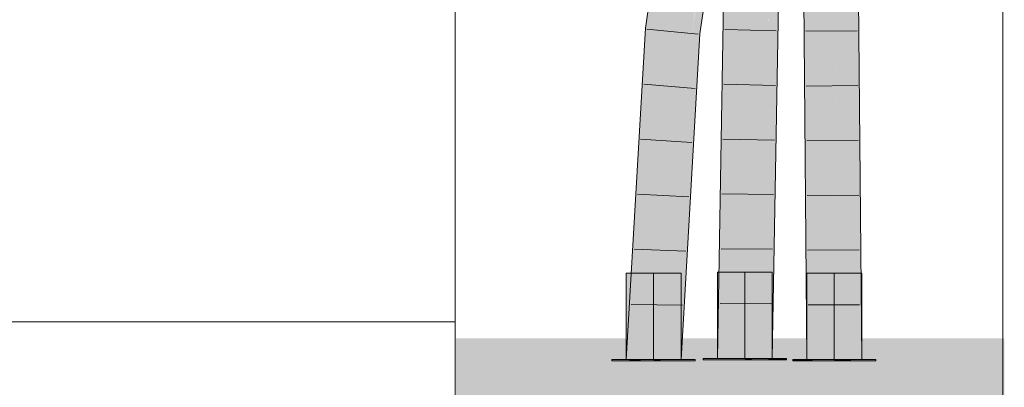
# Model space of a CAD drawing. Extents: x -620 to 3480, y 62 to 1102.
# Tile 189 of 256: x 164.23 to 168.73, y 799.93 to 801.61. Entities that reach past the tile are written whole.
import ezdxf
from ezdxf.lldxf.tags import DXFTag

# ---------------------------------------------------------------- set-up
doc = ezdxf.new("R2010")
doc.units = 0
doc.layers.get('0').update_dxf_attribs({"lineweight": 13})
doc.layers.add('E_Detail_Linie_Text_Bem', color=7, linetype='Continuous', lineweight=13)
for name, color, linetype, lineweight, true_color in [('E_Leerrohr 25-A06G9STU8I', 7, 'Continuous', 9, 0xff8000), ('E_Leerrohr 25-Shading', 7, 'Continuous', 9, 0xff8000), ('E_Leerrohr 32-A06G9STW8I', 7, 'Continuous', 9, 0x00b300), ('E_Leerrohr 32-Shading', 7, 'Continuous', 9, 0x00b300), ('E_Leerrohr Umrandung-A06G9STS8I', 7, 'Continuous', 9, 0xffffff)]:
    doc.layers.add(name, color=color, linetype=linetype, lineweight=lineweight, true_color=true_color)
tags = doc.linetypes.add('STRICHPUNKT2-A06G9STV8I', pattern=[12.7, 6.35, -3.175, 0, -3.175]).pattern_tags.tags
tags[10:11] = [DXFTag(74, 4), DXFTag(75, 0), DXFTag(340, '0'), DXFTag(46, 0.0), DXFTag(50, 0.0), DXFTag(44, 0.0), DXFTag(45, 0.0)]
tags[8:9] = [DXFTag(74, 4), DXFTag(75, 0), DXFTag(340, '0'), DXFTag(46, 0.0), DXFTag(50, 0.0), DXFTag(44, 0.0), DXFTag(45, 0.0)]
tags[6:7] = [DXFTag(74, 4), DXFTag(75, 0), DXFTag(340, '0'), DXFTag(46, 0.0), DXFTag(50, 0.0), DXFTag(44, 0.0), DXFTag(45, 0.0)]
tags[4:5] = [DXFTag(74, 4), DXFTag(75, 0), DXFTag(340, '0'), DXFTag(46, 0.0), DXFTag(50, 0.0), DXFTag(44, 0.0), DXFTag(45, 0.0)]

# ---------------------------------------------------------------- blocks, each defined once
blk = doc.blocks.new('Shading-A06G9SG58I', base_point=(245.9355, 771.2183))
at = {"layer": 'E_Leerrohr 25-Shading', "color": 43, "true_color": 0xd7ab7f}
for points in [[(167.8348, 802.4213), (167.8056, 802.4208), (167.8408, 800.0531), (167.8255, 800.0531)], [(167.8376, 802.4213), (167.8348, 802.4213), (167.8451, 800.0531), (167.8408, 800.0531)], [(168.0189, 802.4242), (168.0389, 800.0531), (168.0414, 802.4246), (168.0755, 800.0531)], [(168.0755, 800.0531), (168.0555, 802.4247), (168.0414, 802.4246)], [(167.8451, 800.0531), (167.8472, 800.0531), (167.8376, 802.4123), (167.8401, 802.2384)], [(167.8401, 802.2384), (167.8472, 800.0531), (167.8449, 801.9021), (167.8546, 800.0531)], [(167.8449, 801.9021), (167.8546, 800.0531), (167.8489, 801.6262), (167.8621, 800.0531)]]:
    blk.add_solid(points, dxfattribs=at)
at = {"layer": 'E_Leerrohr 25-Shading', "color": 31, "true_color": 0xfabd7f}
for points in [[(167.8621, 800.0531), (167.9505, 800.0531), (167.8422, 802.4214), (167.9306, 802.4228)], [(167.9456, 802.0117), (167.9371, 802.4229), (167.9472, 801.3848), (167.9306, 802.4228)], [(167.9472, 801.3848), (167.9306, 802.4228), (167.9505, 800.0531)], [(167.9612, 801.8586), (168.0019, 800.0531), (168.0189, 802.4242), (168.0389, 800.0531)], [(167.9602, 801.6923), (167.9456, 802.0117), (167.9585, 801.398)], [(167.9865, 800.0531), (167.9456, 802.0117), (167.9685, 800.0531), (167.9472, 801.3848)], [(168.0019, 800.0531), (167.9612, 801.8586), (167.9865, 800.0531), (167.9602, 801.6923)], [(167.9865, 800.0531), (167.9602, 801.6923), (167.9585, 801.398)], [(167.9685, 800.0531), (167.9472, 801.3848), (167.9505, 800.0531)]]:
    blk.add_solid(points, dxfattribs=at)
at = {"layer": 'E_Leerrohr 25-Shading', "color": 31, "true_color": 0xecb67f}
for points in [[(167.1258, 800.4471), (167.0008, 800.4471), (167.1258, 800.0531), (167.0008, 800.0531)], [(167.2508, 800.4471), (167.1258, 800.4471), (167.2508, 800.0531), (167.1258, 800.0531)], [(167.5425, 800.4515), (167.4175, 800.4515), (167.5425, 800.0575), (167.4175, 800.0575)], [(167.6015, 800.4515), (167.5425, 800.4515), (167.603, 800.0575), (167.5425, 800.0575)], [(167.603, 800.0575), (167.657, 800.0575), (167.6015, 800.4515), (167.654, 800.4515)], [(167.657, 800.0575), (167.6675, 800.0575), (167.654, 800.4515), (167.6675, 800.4515)], [(167.888, 800.4471), (167.8255, 800.4471), (167.8778, 800.0531), (167.8255, 800.0531)], [(167.8995, 800.0531), (167.9088, 800.4471), (167.8778, 800.0531), (167.888, 800.4471)], [(167.8995, 800.0531), (167.9249, 800.0531), (167.9088, 800.4471), (167.9315, 800.4471)], [(167.9249, 800.0531), (167.9505, 800.0531), (167.9315, 800.4471), (167.9505, 800.4471)], [(167.9611, 800.0531), (167.9583, 800.4471), (167.9505, 800.0531), (167.9528, 800.4471)], [(167.9528, 800.4471), (167.9505, 800.4471), (167.9505, 800.0531)], [(167.9716, 800.0531), (167.9678, 800.4471), (167.9611, 800.0531), (167.9583, 800.4471)], [(167.9716, 800.0531), (167.9806, 800.0531), (167.9678, 800.4471), (167.9764, 800.4471)], [(167.9806, 800.0531), (168.0755, 800.0531), (167.9764, 800.4471), (168.0755, 800.4471)], [(167.0149, 800.0531), (166.9358, 800.0531), (167.0151, 800.0471), (166.9358, 800.0471)], [(167.0674, 800.0471), (167.0673, 800.0531), (167.0151, 800.0471), (167.0149, 800.0531)], [(167.1258, 800.0471), (167.1258, 800.0531), (167.0674, 800.0471), (167.0673, 800.0531)], [(167.1501, 800.0531), (167.1258, 800.0531), (167.15, 800.0471), (167.1258, 800.0471)], [(167.15, 800.0471), (167.1583, 800.0471), (167.1501, 800.0531), (167.1583, 800.0531)], [(167.1583, 800.0471), (167.3158, 800.0471), (167.1583, 800.0531), (167.3158, 800.0531)], [(167.5425, 800.0575), (167.3525, 800.0575), (167.5425, 800.0515), (167.3525, 800.0515)], [(167.575, 800.0575), (167.5425, 800.0575), (167.575, 800.0515), (167.5425, 800.0515)], [(167.649, 800.0515), (167.649, 800.0575), (167.575, 800.0515), (167.575, 800.0575)], [(167.649, 800.0515), (167.703, 800.0515), (167.649, 800.0575), (167.703, 800.0575)], [(167.703, 800.0575), (167.703, 800.0515), (167.729, 800.0575), (167.7291, 800.0515)], [(167.7291, 800.0515), (167.7325, 800.0515), (167.729, 800.0575), (167.7325, 800.0575)], [(167.7669, 800.0531), (167.7605, 800.0531), (167.7667, 800.0471), (167.7605, 800.0471)], [(167.7667, 800.0471), (167.7813, 800.0471), (167.7669, 800.0531), (167.7814, 800.0531)], [(167.7813, 800.0471), (167.7884, 800.0471), (167.7814, 800.0531), (167.7886, 800.0531)], [(167.7884, 800.0471), (167.8139, 800.0471), (167.7886, 800.0531), (167.814, 800.0531)], [(167.814, 800.0531), (167.8139, 800.0471), (167.8395, 800.0531), (167.8395, 800.0471)], [(167.8395, 800.0471), (167.8514, 800.0471), (167.8395, 800.0531), (167.8515, 800.0531)], [(167.9505, 800.0471), (167.9505, 800.0531), (167.8514, 800.0471), (167.8515, 800.0531)], [(167.9915, 800.0531), (167.9505, 800.0531), (167.9915, 800.0471), (167.9505, 800.0471)], [(167.9915, 800.0531), (167.9915, 800.0471), (168.007, 800.0531), (168.0071, 800.0471)], [(168.0071, 800.0471), (168.0176, 800.0471), (168.007, 800.0531), (168.0176, 800.0531)], [(168.0176, 800.0531), (168.0176, 800.0471), (168.0266, 800.0531), (168.0266, 800.0471)], [(168.0266, 800.0471), (168.1405, 800.0471), (168.0266, 800.0531), (168.1405, 800.0531)]]:
    blk.add_solid(points, dxfattribs=at)
at = {"layer": 'E_Leerrohr 32-Shading', "color": 83, "true_color": 0x7fd57f}
for points in [[(167.3341, 803.0003), (167.1624, 801.8227), (167.2124, 801.5533), (167.1513, 801.5595)], [(167.3341, 803.0003), (167.2124, 801.5533), (167.4213, 802.9862)], [(167.4606, 802.9713), (167.4213, 802.9862), (167.3004, 801.5445), (167.2124, 801.5533)], [(167.4606, 802.9713), (167.3004, 801.5445), (167.4409, 802.5082)], [(167.1624, 801.8227), (167.1245, 801.5622), (167.1513, 801.5595)], [(167.482, 801.6885), (167.4541, 800.0575), (167.5229, 801.6874), (167.5425, 800.0575)], [(167.5507, 801.6866), (167.5229, 801.6874), (167.549, 801.3584), (167.5268, 801.359)], [(167.5507, 801.6866), (167.549, 801.3584), (167.5703, 801.6861), (167.5647, 801.3579)], [(167.5726, 801.6664), (167.5703, 801.6861), (167.5647, 801.3579)], [(167.5967, 800.0575), (167.6118, 801.3336), (167.5647, 801.3579), (167.5726, 801.6664)], [(167.6118, 801.3336), (167.616, 801.6849), (167.5726, 801.6664), (167.5731, 801.686)], [(167.6411, 801.0847), (167.6339, 801.6844), (167.6118, 801.3336), (167.616, 801.6849)], [(167.6487, 801.684), (167.6339, 801.6844), (167.6475, 801.0302), (167.6411, 801.0847)], [(167.6587, 801.6837), (167.6483, 801.4366), (167.6531, 801.3544), (167.6479, 801.2169)], [(167.6587, 801.6837), (167.6487, 801.684), (167.6483, 801.4366)], [(167.1513, 801.5595), (167.1245, 801.5622), (167.1258, 800.0531), (167.0892, 800.9509)], [(167.1258, 800.0531), (167.1908, 801.1793), (167.1513, 801.5595), (167.1972, 801.5549)], [(167.1908, 801.1793), (167.2124, 801.5533), (167.1972, 801.5549)], [(167.2124, 801.5533), (167.1908, 801.1793), (167.3004, 801.5445), (167.2274, 800.282)], [(167.5268, 801.359), (167.5425, 800.0575), (167.549, 801.3584)], [(167.549, 801.3584), (167.5425, 800.0575), (167.5647, 801.3579)], [(167.5967, 800.0575), (167.5647, 801.3579), (167.5425, 800.0575)], [(167.6479, 801.2169), (167.6475, 801.0302), (167.6531, 801.3544)], [(167.6309, 800.0575), (167.6411, 801.0847), (167.5967, 800.0575), (167.6118, 801.3336)], [(167.1908, 801.1793), (167.1258, 800.0531), (167.2274, 800.282), (167.2142, 800.0531)], [(167.6411, 801.0847), (167.6309, 800.0575), (167.6441, 800.8324)], [(167.6475, 801.0302), (167.6411, 801.0847), (167.6441, 800.8324)], [(167.0892, 800.9509), (167.0374, 800.0531), (167.1258, 800.0531)]]:
    blk.add_solid(points, dxfattribs=at)
at = {"layer": 'E_Leerrohr 32-Shading', "color": 83, "true_color": 0x7fbd7f}
for points in [[(167.2508, 802.683), (167.088, 801.5659), (167.1624, 801.8227), (167.1245, 801.5622)], [(167.3525, 801.6487), (167.4111, 802.2186), (167.3368, 801.5408), (167.3004, 801.5445)], [(167.482, 801.6885), (167.4537, 801.2995), (167.4541, 800.0575), (167.4175, 800.0575)], [(167.4454, 801.6895), (167.4341, 801.0302), (167.4495, 801.6894)], [(167.4587, 801.6891), (167.4495, 801.6894), (167.436, 801.0565), (167.4341, 801.0302)], [(167.465, 801.689), (167.4587, 801.6891), (167.4537, 801.2995), (167.436, 801.0565)], [(167.4537, 801.2995), (167.482, 801.6885), (167.465, 801.689)], [(167.6593, 801.3542), (167.6603, 801.3867), (167.6531, 801.3544), (167.6587, 801.6837)], [(167.6587, 801.6837), (167.6603, 801.3867), (167.6689, 801.6835)], [(167.6603, 801.3867), (167.6775, 801.6832), (167.6689, 801.6835)], [(167.6603, 801.3867), (167.6658, 800.3824), (167.6775, 801.6832), (167.6661, 800.4127)], [(167.6675, 800.0575), (167.6798, 801.6832), (167.6658, 800.3824)], [(167.6675, 800.0575), (167.6855, 801.1088), (167.6798, 801.6832), (167.691, 801.6829)], [(167.6775, 801.6832), (167.6745, 801.3538), (167.6798, 801.6832), (167.6762, 801.3538)], [(167.691, 801.6829), (167.6855, 801.1088), (167.6947, 801.6827), (167.6941, 801.6145)], [(167.088, 801.5659), (167.0008, 800.0531), (167.1245, 801.5622), (167.0892, 800.9509)], [(167.3004, 801.5445), (167.2274, 800.282), (167.3368, 801.5408), (167.3158, 801.178)], [(167.6353, 800.0575), (167.6658, 800.3824), (167.6457, 800.8859), (167.6603, 801.3867)], [(167.6457, 800.8859), (167.6593, 801.3542), (167.6475, 801.0302), (167.6531, 801.3544)], [(167.6745, 801.3538), (167.6661, 800.4127), (167.6762, 801.3538)], [(167.4175, 800.0575), (167.4537, 801.2995), (167.4332, 800.9784), (167.436, 801.0565)], [(167.2274, 800.282), (167.2142, 800.0531), (167.3158, 801.178), (167.2508, 800.0531)], [(167.436, 801.0565), (167.4341, 801.0302), (167.4332, 800.9784)], [(167.6457, 800.8859), (167.6475, 801.0302), (167.6441, 800.8324)], [(167.0008, 800.0531), (167.0374, 800.0531), (167.0892, 800.9509)], [(167.6353, 800.0575), (167.6457, 800.8859), (167.6309, 800.0575), (167.6441, 800.8324)], [(167.6658, 800.3824), (167.6353, 800.0575), (167.6623, 800.0575)], [(167.6675, 800.0575), (167.6658, 800.3824), (167.6623, 800.0575)]]:
    blk.add_solid(points, dxfattribs=at)
blk = doc.blocks.new('Referenz-A06G9STY8I')
at = {"layer": 'E_Detail_Linie_Text_Bem', "linetype": 'Continuous', "ltscale": 0.13}
for p, q in [((168.7202, 820.1548), (168.7202, 770.9747)), ((166.2202, 799.1747), (166.2202, 810.9747)), ((132.1202, 800.2247), (166.2202, 800.2247)), ((166.2202, 800.2247), (166.2202, 797.7247))]:
    blk.add_line(p, q, dxfattribs=at)
at = {"layer": 'E_Leerrohr 25-A06G9STU8I', "linetype": 'Continuous', "ltscale": 0.13}
for p, q in [((167.8255, 800.0531), (167.8056, 802.4208)), ((168.0755, 800.0531), (168.0555, 802.4248)), ((168.0554, 801.5542), (167.8204, 801.5519)), ((168.0575, 801.3041), (167.8225, 801.3021)), ((168.0596, 801.0539), (167.8246, 801.0523)), ((168.0617, 800.8037), (167.8267, 800.8025)), ((168.0638, 800.5535), (167.8288, 800.5527)), ((167.0008, 800.4471), (167.0008, 800.0531)), ((167.0741, 800.4471), (167.0008, 800.4471)), ((167.1776, 800.4471), (167.0741, 800.4471)), ((167.2508, 800.4471), (167.1776, 800.4471)), ((167.2508, 800.0531), (167.2508, 800.4471)), ((167.4175, 800.4515), (167.4175, 800.0575)), ((167.4908, 800.4515), (167.4175, 800.4515)), ((167.5943, 800.4515), (167.4908, 800.4515)), ((167.6675, 800.4515), (167.5943, 800.4515)), ((167.6675, 800.0575), (167.6675, 800.4515)), ((167.8255, 800.4471), (167.8255, 800.0531)), ((167.8987, 800.4471), (167.8255, 800.4471)), ((168.0022, 800.4471), (167.8987, 800.4471)), ((168.0755, 800.4471), (168.0022, 800.4471)), ((168.0755, 800.0531), (168.0755, 800.4471)), ((168.0659, 800.3033), (167.8309, 800.3029)), ((166.9358, 800.0531), (166.9358, 800.0471)), ((167.0471, 800.0531), (166.9358, 800.0531)), ((167.0471, 800.0471), (166.9358, 800.0471)), ((167.0741, 800.0531), (167.0008, 800.0531)), ((167.2045, 800.0531), (167.0471, 800.0531)), ((167.2045, 800.0471), (167.0471, 800.0471)), ((167.1776, 800.0531), (167.0741, 800.0531)), ((167.2508, 800.0531), (167.1776, 800.0531)), ((167.3158, 800.0531), (167.2045, 800.0531)), ((167.3158, 800.0471), (167.2045, 800.0471)), ((167.3158, 800.0471), (167.3158, 800.0531)), ((167.3525, 800.0575), (167.3525, 800.0515)), ((167.4638, 800.0575), (167.3525, 800.0575)), ((167.4638, 800.0515), (167.3525, 800.0515)), ((167.4908, 800.0575), (167.4175, 800.0575)), ((167.6212, 800.0575), (167.4638, 800.0575)), ((167.6212, 800.0515), (167.4638, 800.0515)), ((167.5943, 800.0575), (167.4908, 800.0575)), ((167.6675, 800.0575), (167.5943, 800.0575)), ((167.7325, 800.0575), (167.6212, 800.0575)), ((167.7325, 800.0515), (167.6212, 800.0515)), ((167.7325, 800.0515), (167.7325, 800.0575)), ((167.7605, 800.0531), (167.7605, 800.0471)), ((167.8718, 800.0531), (167.7605, 800.0531)), ((167.8718, 800.0471), (167.7605, 800.0471)), ((167.8987, 800.0531), (167.8255, 800.0531)), ((168.0755, 800.0531), (167.8255, 800.0531)), ((168.0292, 800.0531), (167.8718, 800.0531)), ((168.0292, 800.0471), (167.8718, 800.0471)), ((168.0022, 800.0531), (167.8987, 800.0531)), ((168.0755, 800.0531), (168.0022, 800.0531)), ((168.1405, 800.0531), (168.0292, 800.0531)), ((168.1405, 800.0471), (168.0292, 800.0471)), ((168.1405, 800.0471), (168.1405, 800.0531))]:
    blk.add_line(p, q, dxfattribs=at)
at = {"layer": 'E_Leerrohr 25-A06G9STU8I', "linetype": 'STRICHPUNKT2-A06G9STV8I', "lineweight": 5, "ltscale": 0.13}
for p, q in [((167.1258, 800.0531), (167.1258, 800.4471)), ((167.5425, 800.0575), (167.5425, 800.4515)), ((167.9505, 800.0531), (167.9505, 800.4471))]:
    blk.add_line(p, q, dxfattribs=at)
at = {"layer": 'E_Leerrohr 32-A06G9STW8I', "linetype": 'Continuous', "ltscale": 0.13}
for p, q in [((167.088, 801.5659), (167.2979, 803.0062)), ((167.3368, 801.5408), (167.5447, 802.9662)), ((167.4175, 800.0575), (167.4454, 801.6895)), ((167.6675, 800.0575), (167.6953, 801.6827)), ((167.0008, 800.0531), (167.088, 801.5659)), ((167.3292, 801.5389), (167.0954, 801.5624)), ((167.2508, 800.0531), (167.3368, 801.5408)), ((167.6856, 801.5544), (167.4507, 801.5602)), ((167.3149, 801.2912), (167.0808, 801.3109)), ((167.6813, 801.3049), (167.4464, 801.3098)), ((167.3007, 801.0436), (167.0662, 801.0593)), ((167.6771, 801.0554), (167.4421, 801.0593)), ((167.2864, 800.796), (167.0517, 800.8078)), ((167.6728, 800.8059), (167.4378, 800.8089)), ((167.2721, 800.5484), (167.0372, 800.5562)), ((167.6686, 800.5565), (167.4336, 800.5584)), ((167.6643, 800.307), (167.4293, 800.308)), ((167.2577, 800.3008), (167.0228, 800.3047)), ((167.2508, 800.0531), (167.0008, 800.0531)), ((167.6675, 800.0575), (167.4175, 800.0575))]:
    blk.add_line(p, q, dxfattribs=at)
at = {"layer": 'E_Leerrohr Umrandung-A06G9STS8I', "color": 1, "linetype": 'Continuous', "ltscale": 0.13, "true_color": 0xff0000}
blk.add_solid([(166.2232, 797.7382), (166.2232, 800.1493), (168.7263, 797.7382), (168.7263, 800.1493)], dxfattribs=at)

msp = doc.modelspace()

# ---------------------------------------------------------------- block references
at = {"color": 8, "lineweight": 25, "ltscale": 0.25, "true_color": 0x808080}
msp.add_blockref('Referenz-A06G9STY8I', (0, 0), dxfattribs=at)
msp.add_blockref('Shading-A06G9SG58I', (245.9355, 771.2183))

doc.saveas('drawing.dxf')
